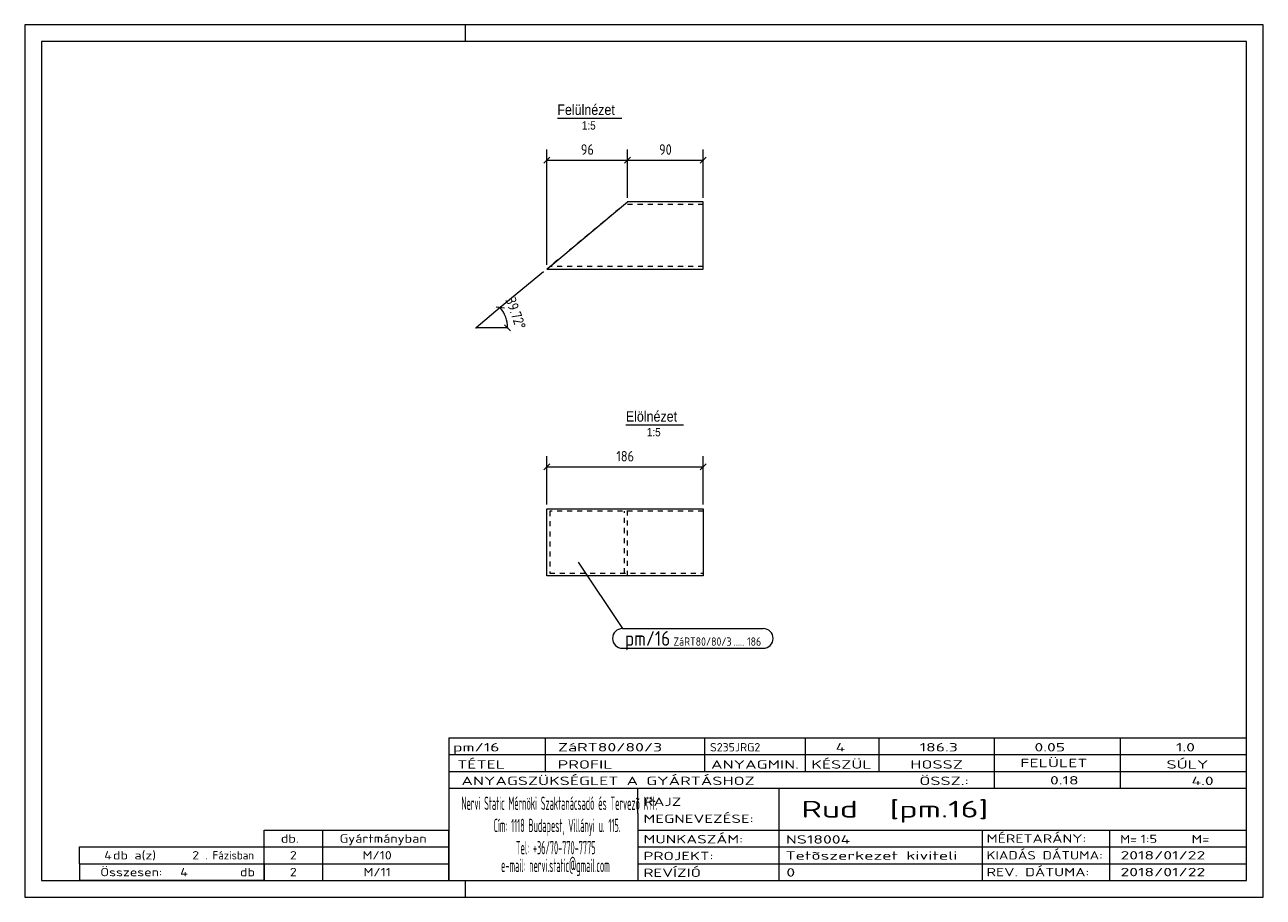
# Model space of a CAD drawing. Header units: millimetres. Extents: x 1 to 296, y 1 to 209.
import ezdxf

# ---------------------------------------------------------------- set-up
doc = ezdxf.new("R2010")
doc.units = ezdxf.units.MM
doc.header["$LTSCALE"] = 0.6
doc.linetypes.add('XKITLINE00', pattern=[0])
doc.linetypes.add('XKITLINE02', pattern=[4, 2, -2])
for name, color, linetype, lineweight in [('DrawingSheet', 5, 'Continuous', 0), ('OtherObjectType', 1, 'Continuous', 0), ('Part', 2, 'Continuous', 0), ('PartMark', 3, 'Continuous', 0), ('Z-DIMENSIONS', 1, 'Continuous', 0)]:
    doc.layers.add(name, color=color, linetype=linetype, lineweight=lineweight)
doc.styles.add('ARIAL', font='ARIAL.TTF')
doc.styles.add('ISOCPEUR', font='ISOCPEUR.TTF')

msp = doc.modelspace()

# ---------------------------------------------------------------- linework, layer by layer
at = {"layer": 'DrawingSheet', "color": 2, "linetype": 'XKITLINE00', "lineweight": 0}
for p, q in [((296, 209), (1, 209)), ((1, 209), (1, 1)), ((106, 205), (106, 209)), ((296, 1), (296, 209)), ((106, 1), (106, 5)), ((1, 1), (296, 1))]:
    msp.add_line(p, q, dxfattribs=at)
at = {"layer": 'DrawingSheet', "color": 3, "linetype": 'XKITLINE00', "lineweight": 0}
for p, q in [((292, 205), (5, 205)), ((5, 205), (5, 5)), ((292, 5), (292, 205)), ((5, 5), (292, 5))]:
    msp.add_line(p, q, dxfattribs=at)
at = {"layer": 'OtherObjectType', "color": 6, "linetype": 'XKITLINE00', "lineweight": 0}
for p, q in [((127.86, 186.75), (143.24, 186.75)), ((144.17, 113.63), (157.89, 113.63))]:
    msp.add_line(p, q, dxfattribs=at)
at = {"layer": 'OtherObjectType', "color": 7, "linetype": 'XKITLINE00', "lineweight": 0}
for p, q in [((102, 39), (292, 39)), ((102, 39), (102, 35)), ((102, 39), (292, 39)), ((125, 35), (125, 39)), ((163, 35), (163, 39)), ((187, 35), (187, 39)), ((204.5, 35), (204.5, 39)), ((232, 35), (232, 39)), ((262, 35), (262, 39)), ((292, 35), (292, 39)), ((102, 35), (292, 35)), ((102, 35), (102, 5)), ((102, 35), (292, 35)), ((125, 31), (125, 35)), ((163, 31), (163, 35)), ((187, 31), (187, 35)), ((204.5, 31), (204.5, 35)), ((232, 31), (232, 35)), ((262, 31), (262, 35)), ((292, 31), (292, 35)), ((102, 31), (292, 31)), ((232, 27), (232, 31)), ((262, 27), (262, 31)), ((292, 27), (292, 31)), ((102, 27), (292, 27)), ((147, 21), (147, 27)), ((180.7, 17), (180.7, 27)), ((292, 21), (292, 27)), ((147, 21), (147, 5)), ((292, 17), (292, 21)), ((58, 17), (102, 17)), ((58, 13), (58, 17)), ((72, 13), (72, 17)), ((102, 13), (102, 17)), ((147, 17), (292, 17)), ((180.7, 5), (180.7, 17)), ((229.16, 13), (229.16, 17)), ((259.5, 5), (259.5, 17)), ((292, 13), (292, 17)), ((14, 9), (14, 13)), ((14, 13), (58, 13)), ((14, 13), (58, 13)), ((58, 9), (58, 13)), ((58, 13), (102, 13)), ((58, 9), (58, 13)), ((72, 9), (72, 13)), ((102, 9), (102, 13)), ((147, 13), (292, 13)), ((229.16, 5), (229.16, 13)), ((292, 9), (292, 13)), ((14, 9), (58, 9)), ((14, 9), (14, 5)), ((14, 9), (58, 9)), ((58, 9), (58, 5)), ((58, 9), (102, 9)), ((58, 5), (58, 9)), ((72, 5), (72, 9)), ((102, 5), (102, 9)), ((147, 9), (292, 9)), ((292, 5), (292, 9)), ((58, 5), (14, 5)), ((58, 5), (102, 5)), ((102, 5), (292, 5)), ((139.5, 5), (292, 5))]:
    msp.add_line(p, q, dxfattribs=at)
at = {"layer": 'Part', "color": 2, "linetype": 'XKITLINE00', "lineweight": 0}
for p, q in [((125.34, 150.75), (144.59, 166.75)), ((144.59, 166.75), (144.59, 166.75)), ((162.59, 166.75), (144.59, 166.75)), ((162.59, 150.75), (162.59, 166.75)), ((125.34, 150.75), (125.34, 150.75)), ((125.34, 150.75), (162.59, 150.75)), ((125.34, 77.63), (125.34, 93.63)), ((125.34, 93.63), (162.59, 93.63)), ((162.59, 93.63), (162.59, 77.63)), ((162.59, 77.63), (125.34, 77.63))]:
    msp.add_line(p, q, dxfattribs=at)
at = {"layer": 'Part', "color": 7, "linetype": 'XKITLINE02', "lineweight": 0}
for p, q in [((144.59, 166.75), (125.34, 150.75)), ((143.87, 166.15), (143.87, 166.15)), ((162.59, 166.15), (143.87, 166.15)), ((144.59, 166.75), (144.59, 166.75)), ((125.34, 150.75), (125.34, 150.75)), ((126.06, 151.35), (126.06, 151.35)), ((162.59, 151.35), (126.06, 151.35)), ((162.59, 93.03), (126.06, 93.03)), ((126.06, 93.03), (126.06, 78.23)), ((143.87, 78.23), (143.87, 93.03)), ((144.59, 77.63), (144.59, 93.63)), ((126.06, 78.23), (162.59, 78.23))]:
    msp.add_line(p, q, dxfattribs=at)
at = {"layer": 'PartMark', "color": 7, "linetype": 'XKITLINE00', "lineweight": 0}
for p, q in [((132.85, 80.89), (143.35, 65.05)), ((143.35, 65.05), (176.92, 65.05)), ((143.35, 60.35), (176.92, 60.35))]:
    msp.add_line(p, q, dxfattribs=at)
for centre, start, end in [((143.35, 62.7), 90, 270), ((176.92, 62.7), 270, 90)]:
    msp.add_arc(centre, 2.35, start, end, dxfattribs=at)
at = {"layer": 'Z-DIMENSIONS', "color": 7, "linetype": 'XKITLINE00', "lineweight": 0}
for p, q in [((126.04, 177.46), (124.63, 176.04)), ((125.34, 151.75), (125.34, 179.25)), ((145.3, 177.46), (143.89, 176.04)), ((145.3, 177.46), (143.89, 176.04)), ((144.59, 167.75), (144.59, 179.25)), ((144.59, 167.75), (144.59, 179.25)), ((163.3, 177.46), (161.89, 176.04)), ((162.59, 167.75), (162.59, 179.25)), ((125.34, 176.75), (144.59, 176.75)), ((144.59, 176.75), (162.59, 176.75)), ((124.57, 150.11), (114.27, 141.56)), ((115.26, 141.46), (113.27, 141.65)), ((114.27, 141.56), (108.5, 136.76)), ((116, 136.76), (108.5, 136.76)), ((116.71, 136.06), (115.29, 137.47)), ((126.04, 104.33), (124.63, 102.92)), ((125.34, 94.63), (125.34, 106.13)), ((125.34, 103.63), (162.59, 103.63)), ((163.3, 104.33), (161.89, 102.92)), ((162.59, 94.63), (162.59, 106.13))]:
    msp.add_line(p, q, dxfattribs=at)
msp.add_arc((108.5, 136.76), 7.5, 0, 39.719, dxfattribs=at)
at = {"layer": 'Z-DIMENSIONS', "color": 3}
for p in [(125.34, 176.75), (144.59, 176.75), (144.59, 176.75), (162.59, 176.75), (125.34, 103.63), (162.59, 103.63)]:
    msp.add_point(p, dxfattribs=at)
at = {"layer": 'Z-DIMENSIONS', "color": 7}
for p in [(114.27, 141.56), (108.5, 136.76), (116, 136.76)]:
    msp.add_point(p, dxfattribs=at)

# ---------------------------------------------------------------- texts
at = {"layer": 'OtherObjectType', "color": 6, "style": 'ARIAL', "width": 0.85}
for s, height, p in [('Felülnézet', 2.5, (127.86, 187.5)), ('1:5', 2, (133.69, 184)), ('Elölnézet', 2.5, (144.17, 114.38)), ('1:5', 2, (149.17, 110.88))]:
    msp.add_text(s, height=height, dxfattribs=at).set_placement(p)
at = {"layer": 'OtherObjectType', "color": 7, "style": 'ISOCPEUR'}
for s, height, width, p in [('pm/16', 2, 1.525501, (103, 35.76)), ('ZáRT80/80/3', 2, 1.525501, (128, 35.76)), ('S235JRG2', 2, 1.02, (164.22, 35.76)), ('4', 2, 1.525501, (194.16, 35.76)), ('186.3', 2, 1.525501, (214.16, 35.76)), ('0.05', 2, 1.525501, (241.51, 35.76)), ('1.0', 2, 1.525501, (275.22, 35.76)), ('TÉTEL', 2, 1.525501, (104, 31.66)), ('PROFIL', 2, 1.525501, (127.96, 31.66)), ('ANYAGMIN.', 2, 1.525501, (164.47, 31.66)), ('KÉSZÜL', 2, 1.525501, (188.37, 31.66)), ('HOSSZ', 2, 1.525501, (211.96, 31.66)), ('FELÜLET', 2, 1.525501, (238.13, 32)), ('SÚLY', 2, 1.525501, (272.96, 31.66)), ('ANYAGSZÜKSÉGLET A GYÁRTÁSHOZ', 2, 1.525501, (105, 27.75)), ('ÖSSZ.:', 2, 1.525501, (214.1, 27.75)), ('0.18', 2, 1.525501, (245.21, 27.88)), ('4.0', 2, 1.525501, (278.91, 27.75)), ('Nervi Static Mérnöki\xa0Szaktanácsadó\xa0és\xa0Tervezõ Kft.', 3.1765, 0.403093, (105, 21.82)), ('RAJZ', 2, 1.445, (148.38, 22.78)), ('Rud  [pm.16]', 4, 1.474651, (186, 20)), ('MEGNEVEZÉSE:', 2, 1.445, (148.38, 18.72)), ('Cím:\xa01118 Budapest, Villányi u. 115.', 3.1765, 0.403093, (112.69, 16.53)), ('db.', 2, 1.211571, (62, 14)), ('Gyártmányban', 2, 1.211571, (76, 14)), ('MUNKASZÁM:', 2, 1.445, (148.38, 13.84)), ('NS18004', 2, 1.525501, (182.28, 13.78)), ('MÉRETARÁNY:', 2, 1.36, (230.1, 14)), ('M=', 2, 1.211571, (261.91, 13.84)), ('1:5', 2, 1.275, (266.79, 13.9)), ('M=', 2, 1.275, (278.95, 13.87)), ('4', 2, 1.211571, (19.9, 10)), ('db a(z)', 2, 1.211571, (22, 10)), ('2', 2, 1.211571, (40.86, 10)), ('. Fázisban', 2, 0.935, (44, 10)), ('2', 2, 1.211571, (64.14, 10)), ('M/10', 2, 1.211571, (81.43, 10)), ('Tel:\xa0+36/70-770-7775', 3.1765, 0.403093, (117.97, 11.24)), ('PROJEKT:', 2, 1.445, (148.38, 9.84)), ('Tetõszerkezet kiviteli ', 2, 1.525501, (182.2, 9.94)), ('KIADÁS DÁTUMA:', 2, 1.275, (230.1, 10)), ('2018/01/22', 2, 1.525501, (262, 10)), ('e-mail:\xa0nervi.static@gmail.com', 3.1765, 0.403093, (114.45, 7)), ('Összesen:            db', 2, 1.211571, (19, 6)), ('4', 2, 1.211571, (38.02, 6)), ('2', 2, 1.211571, (64.14, 6)), ('M/11', 2, 1.211571, (81.67, 6)), ('REVÍZIÓ', 2, 1.445, (148.38, 5.84)), ('0', 2, 1.525501, (182.41, 5.92)), ('REV. DÁTUMA:', 2, 1.36, (230.1, 6)), ('2018/01/22', 2, 1.525501, (262, 6))]:
    msp.add_text(s, height=height, dxfattribs=dict(at, width=width)).set_placement(p)
at = {"layer": 'PartMark', "color": 3, "style": 'ISOCPEUR', "width": 0.85}
msp.add_text('pm/16', height=3.5, dxfattribs=at).set_placement((143.95, 60.95))
at = {"layer": 'PartMark', "color": 4, "style": 'ISOCPEUR', "width": 0.85}
for s, p in [('ZáRT80/80/3', (155.52, 60.95)), ('186', (173.05, 60.95)), ('.....', (169.87, 60.95))]:
    msp.add_text(s, height=2, dxfattribs=at).set_placement(p)
at = {"layer": 'Z-DIMENSIONS', "color": 3, "style": 'ISOCPEUR', "width": 0.85}
for s, p in [('96', (133.46, 178)), ('90', (152.09, 178)), ('186', (141.92, 104.88))]:
    msp.add_text(s, height=2.5, dxfattribs=at).set_placement(p)
msp.add_text('39.72°', height=2.5, rotation=-70.1415, dxfattribs=at).set_placement((115.44, 143.49))

doc.saveas('drawing.dxf')
